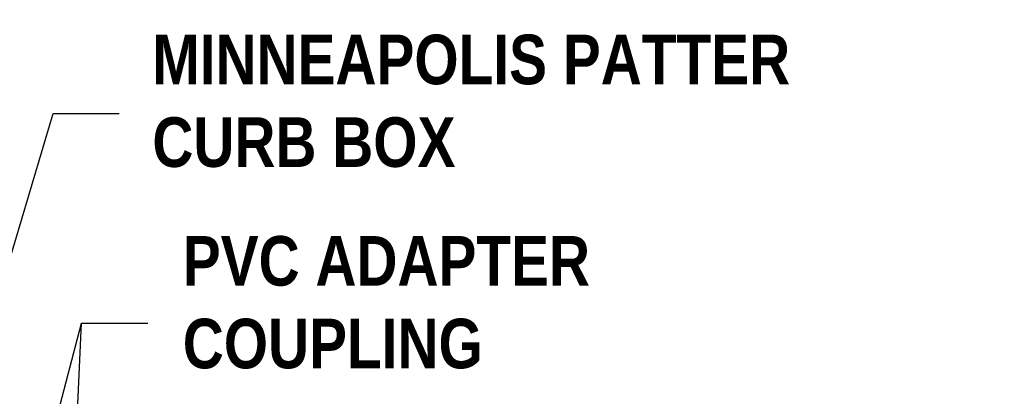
# Model space of a CAD drawing. Header units: inches. Extents: x 1.1 to 12.1, y -2.2 to 6.3.
# Tile 148 of 150: x 5.6 to 6.9, y 3 to 3.5. Entities that reach past the tile are written whole.
import ezdxf

# ---------------------------------------------------------------- set-up
doc = ezdxf.new("R2010")
doc.units = ezdxf.units.IN
doc.header["$MEASUREMENT"] = 0
doc.layers.add('DIMENSIONS', color=7, linetype='Continuous')
doc.styles.add('TECHNICAL', font='techb___.ttf')
doc.dimstyles.get("Standard").update_dxf_attribs({"dimtxt": 0.18, "dimasz": 0.18, "dimexe": 0.18, "dimexo": 0.0625, "dimgap": 0.09, "dimtad": 0, "dimtih": 1, "dimtoh": 1, "dimdec": 4, "dimzin": 0, "dimdsep": 46, "dimtxsty": 'Standard', "dimcen": 0.09, "dimadec": 0, "dimazin": 0, "dimtfac": 1, "dimtdec": 4, "dimtofl": 0, "dimtmove": 0, "dimatfit": 3, "dimfxl": 1, "dimtolj": 1, "dimtzin": 0, "dimarcsym": 0})

msp = doc.modelspace()

# ---------------------------------------------------------------- texts
at = {"layer": 'DIMENSIONS', "color": 7, "char_height": 0.0675, "attachment_point": 4, "style": 'TECHNICAL'}
for s, insert in [('MINNEAPOLIS PATTER\\PCURB BOX', (5.74761, 3.40151)), ('PVC ADAPTER\\PCOUPLING', (5.78899, 3.1273))]:
    msp.add_mtext(s, dxfattribs=dict(at, insert=insert))

# ---------------------------------------------------------------- leaders
at = {"layer": 'DIMENSIONS', "color": 7, "annotation_type": 0, "has_hookline": 1}
for points, hookline_direction, text_width in [([(5.37067, 2.94204), (5.56842, 3.70502), (5.65842, 3.70502)], 0, 0.89132), ([(8.29082, 2.14423), (8.21868, 3.704), (8.12868, 3.704)], 1, 1.38987), ([(5.3916, 2.64219), (5.61261, 3.38464), (5.70261, 3.38464)], 0, 0.99247), ([(5.43702, 2.28265), (5.65123, 3.09904), (5.74123, 3.09904)], 0, 0.61697)]:
    msp.add_leader(points, dimstyle='Standard', override={"dimscale": 0.5, "dimtxsty": 'TECHNICAL', "dimclrt": 7}, dxfattribs=dict(at, hookline_direction=hookline_direction, text_width=text_width))
at = {"layer": 'DIMENSIONS', "color": 7}
msp.add_leader([(5.6142, 2.27655), (5.65123, 3.09904)], dimstyle='Standard', override={"dimscale": 0.5, "dimtxsty": 'TECHNICAL', "dimclrt": 7}, dxfattribs=at)

doc.saveas('drawing.dxf')
